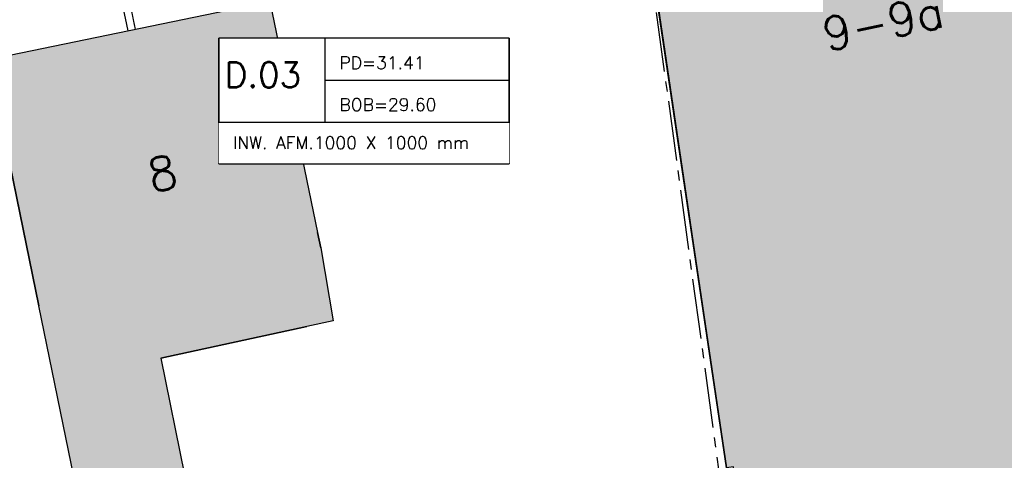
# Model space of a CAD drawing. Header units: metres. Extents: x 202952 to 203755, y 348959 to 349702.
# Tile 32 of 91: x 203269 to 203292, y 349334 to 349345. Entities that reach past the tile are written whole.
import ezdxf
from ezdxf.enums import TextEntityAlignment as Align

# ---------------------------------------------------------------- set-up
doc = ezdxf.new("R2010")
doc.units = ezdxf.units.M
doc.linetypes.add('1-200 CENTER', pattern=[4.28625, 2.8575, -0.47625, 0.47625, -0.47625])
doc.linetypes.add('1-200 DASHDOT', pattern=[2.54, 1.27, -0.635, 0, -0.635])
for name, color, linetype in [('bgt.onbegroeidterreindeel', 252, 'Continuous'), ('PH-BEST-BEBOUWING', 1, 'Continuous'), ('PH-BEST-BEBOUWING-ARCERING', 254, 'Continuous'), ('PH-BEST-HUISNUMMER', 7, 'Continuous'), ('PH-BEST-KADASTRALE-GRENS', 240, '1-200 CENTER'), ('PH-BEST-KL-DATA_ZIGGO BV', 12, '1-200 ZIGGO'), ('PH-RIO-HUISAANSLUITING-DWA', 210, '1-200 DASHDOT'), ('PH-RIO-TEKST-DWA-PUTTENSTAAT', 7, 'Continuous')]:
    doc.layers.add(name, color=color, linetype=linetype)
doc.styles.add('ROMANS', font='romans.shx')
doc.linetypes.add('1-200 ZIGGO', pattern='A,1.5,-0.6,["ZIGGO",ROMANS,S=0.24,R=0,X=-0.5,Y=-0.12],-0.65', length=2.75)

# ---------------------------------------------------------------- blocks, each defined once
blk = doc.blocks.new('*U32')
for p, q in [((6.928, 1), (6.928, -1)), ((0, 0), (0, -1))]:
    blk.add_line(p, q)
blk.add_lwpolyline([(0, 2), (6.928, 2), (6.928, -1), (0, -1)], close=True)
blk.add_wipeout([(0, 2), (6.928, 2), (6.928, -1), (0, -1)])
for p, q in [((2.528, 2), (2.528, 0)), ((2.528, 1), (6.928, 1)), ((2.528, 0), (6.928, 0)), ((0, -1), (6.928, -1))]:
    blk.add_line(p, q)
blk.add_lwpolyline([(0, 2), (0, 0), (6.928, 0), (6.928, 2)], close=True)
at = {"style": 'ROMANS'}
for tag, p, height in [('P.NR', (0.139, 0.828), 0.6), ('PD', (2.877, 1.265), 0.3), ('BOB', (2.877, 0.265), 0.3), ('INW.AFM.', (0.338, -0.643), 0.3)]:
    blk.add_attdef(tag, p, '', height=height, dxfattribs=at)

msp = doc.modelspace()

# ---------------------------------------------------------------- hatches: boundary and pattern name
at = {"layer": 'PH-BEST-BEBOUWING-ARCERING'}
msp.add_hatch(color=256, dxfattribs=at).paths.add_polyline_path([(203286.367, 349330.389), (203285.893, 349333.908), (203285.726, 349333.883), (203283.8, 349346.9), (203292.97, 349348.81), (203294.093, 349343.405), (203293.545, 349343.29), (203294.473, 349337.019), (203295.477, 349330.235), (203298.363, 349330.676), (203299.971, 349319.864), (203296.778, 349319.4), (203288.019, 349317.973)], flags=17)
msp.add_hatch(color=256, dxfattribs=at).paths.add_polyline_path([(203274.84, 349345.01), (203268.12, 349343.63), (203269.33, 349337.75), (203270.222, 349333.366), (203266.232, 349332.732), (203267.903, 349321.624), (203273.375, 349322.589), (203271.751, 349333.427), (203272.805, 349333.718), (203272.234, 349336.5), (203275.718, 349337.254), (203276.348, 349337.391), (203276.05, 349339.13), (203275.974, 349339.501)])

# ---------------------------------------------------------------- linework, layer by layer
at = {"layer": 'bgt.onbegroeidterreindeel'}
for p, q in [((203283.8, 349346.9), (203285.726, 349333.883)), ((203268.12, 349343.63), (203269.33, 349337.75)), ((203276.05, 349339.13), (203275.974, 349339.501)), ((203272.234, 349336.5), (203275.718, 349337.254))]:
    msp.add_line(p, q, dxfattribs=at)
at = {"layer": 'PH-BEST-BEBOUWING'}
for points in [[(203286.367, 349330.389), (203285.893, 349333.908), (203285.726, 349333.883), (203283.8, 349346.9), (203292.97, 349348.81), (203294.093, 349343.405), (203293.545, 349343.29), (203294.473, 349337.019), (203295.477, 349330.235), (203298.363, 349330.676), (203299.971, 349319.864), (203296.778, 349319.4), (203288.019, 349317.973), (203286.367, 349330.389)], [(203276.05, 349339.13), (203276.348, 349337.391), (203275.718, 349337.254), (203272.234, 349336.5), (203272.805, 349333.718), (203271.751, 349333.427), (203273.375, 349322.589), (203267.903, 349321.624), (203266.232, 349332.732), (203270.222, 349333.366), (203269.33, 349337.75), (203268.12, 349343.63), (203274.84, 349345.01), (203275.974, 349339.501), (203276.05, 349339.13)]]:
    msp.add_lwpolyline(points, close=True, dxfattribs=at)
at = {"layer": 'PH-BEST-KADASTRALE-GRENS', "ltscale": 0.5}
msp.add_lwpolyline([(203283.763, 349346.877), (203285.538, 349333.852), (203286.735, 349325.692), (203286.165, 349309.231)], dxfattribs=at)
at = {"layer": 'PH-BEST-KL-DATA_ZIGGO BV'}
msp.add_lwpolyline([(203271.455, 349344.315), (203271.131, 349345.863)], dxfattribs=at)
at = {"layer": 'PH-RIO-HUISAANSLUITING-DWA', "ltscale": 0.5, "const_width": 0.03}
msp.add_lwpolyline([(203271.09, 349346.97), (203271.628, 349344.35)], dxfattribs=at)

# ---------------------------------------------------------------- texts
at = {"layer": 'PH-BEST-HUISNUMMER', "style": 'ROMANS'}
for s, rotation, p in [('9-9a', 11.8, (203289.462, 349344.504)), ('8', 11.6, (203272.275, 349340.91))]:
    msp.add_text(s, height=0.8, rotation=rotation, dxfattribs=at).set_placement(p, align=Align.MIDDLE_CENTER)

# ---------------------------------------------------------------- next in the draw order: block references
at = {"layer": 'PH-RIO-TEKST-DWA-PUTTENSTAAT'}
msp.add_blockref('*U32', (203273.619, 349342.135), dxfattribs=at).add_auto_attribs({'P.NR': 'D.03', 'PD': 'PD=31.41', 'BOB': 'BOB=29.60', 'INW.AFM.': 'INW. AFM.1000 X 1000 mm'})

doc.saveas('drawing.dxf')
